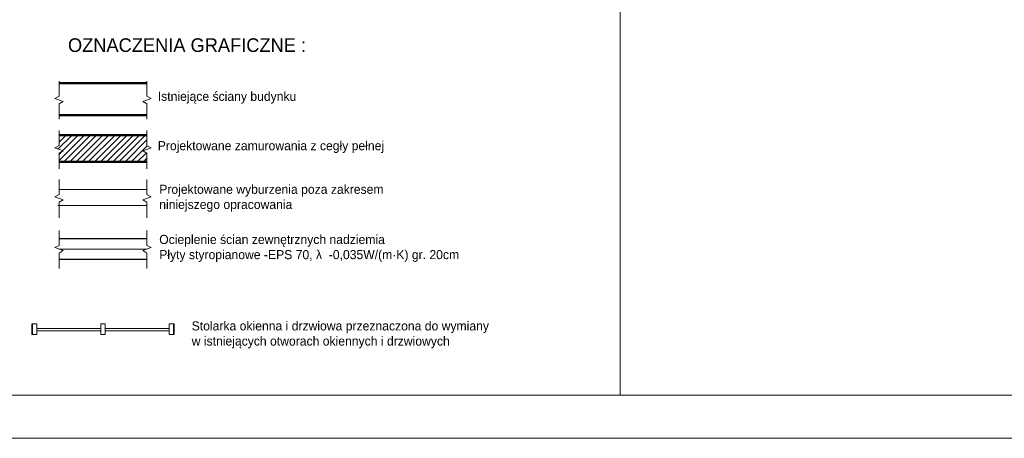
# Model space of a CAD drawing. Header units: millimetres. Extents: x -740 to 33545, y 5178 to 22494.
# Tile 60 of 250: x 10968 to 12593, y 5178 to 5869. Entities that reach past the tile are written whole.
import ezdxf

# ---------------------------------------------------------------- set-up
doc = ezdxf.new("R2010")
doc.units = ezdxf.units.MM
doc.header["$MEASUREMENT"] = 0
for name, color, linetype, lineweight in [('A_istniejÄ…ce Ĺ›ciany', 252, 'Continuous', 35), ('k_wyburzenia widoczne', 252, 'PNEUMATIC2', 18), ('l. przekrojowa', 252, 'Continuous', 30), ('l.wypeĹ‚nien', 252, 'Continuous', 5), ('l.wypeĹ‚nieĹ„', 252, 'Continuous', 5), ('linia 009', 252, 'Continuous', 9), ('linia 04', 252, 'Continuous', 50), ('linia widokowa 020', 252, 'Continuous', 20), ('Nowe_820-G Rysunki Obrazki_Nr_piĂłra__23', 252, 'Continuous', 15), ('wymiarowanie', 252, 'Continuous', 9)]:
    doc.layers.add(name, color=color, linetype=linetype, lineweight=lineweight)
doc.linetypes.add('BATTING', pattern='A,0.00254,-2.54,[134,ltypeshp.shx,S=2.54,R=0,X=-2.54,Y=0],-5.08,[134,ltypeshp.shx,S=2.54,R=180,X=2.54,Y=0],-2.54', length=10.16254)
doc.linetypes.add('PNEUMATIC2', pattern='A,0.5,-0.25,["//",Standard,S=0.2,R=0,X=-0.1,Y=-0.1],-0.25', length=1)

msp = doc.modelspace()

# ---------------------------------------------------------------- hatches: boundary and pattern name
at = {"layer": 'l.wypeĹ‚nieĹ„'}
h = msp.add_hatch(dxfattribs=at)
h.set_pattern_fill('LINE', color=256, scale=2.25, angle=45, style=0)
h.set_pattern_definition([(45, (-247771.341, 8716.753), (-5.05139407, 5.05139407), [])])
h.paths.add_polyline_path([(11184.7, 5657.49), (11177.9, 5661.04), (11177.9, 5678.24), (11032.75, 5678.24), (11032.75, 5661.04), (11025.96, 5657.49), (11039.62, 5652.44), (11032.75, 5648.51), (11032.75, 5634.14), (11177.9, 5634.14), (11177.9, 5648.51), (11171.03, 5652.44)])

# ---------------------------------------------------------------- linework, layer by layer
at = {"layer": 'A_istniejÄ…ce Ĺ›ciany'}
for points in [[(10988.47, 5349.4), (10988.47, 5367.18)], [(11222.15, 5349.4), (11222.15, 5367.18)]]:
    msp.add_lwpolyline(points, dxfattribs=at)
at = {"layer": 'k_wyburzenia widoczne', "ltscale": 20}
for p, q in [((11177.9, 5588.74), (11032.75, 5588.74)), ((11030.89, 5562.01), (11177.9, 5562.01))]:
    msp.add_line(p, q, dxfattribs=at)
at = {"layer": 'l. przekrojowa', "ltscale": 0.3}
for p, q in [((11177.87, 5507.17), (11032.75, 5507.17)), ((11177.87, 5473.42), (11032.75, 5473.42))]:
    msp.add_line(p, q, dxfattribs=at)
at = {"layer": 'l.wypeĹ‚nien', "linetype": 'BATTING', "ltscale": 0.1}
msp.add_line((11032.75, 5490.29), (11177.83, 5490.29), dxfattribs=at)
at = {"layer": 'linia 009'}
for points in [[(11032.75, 5704.35), (11032.75, 5729.97), (11039.62, 5733.9), (11025.96, 5738.95), (11032.75, 5742.5), (11032.75, 5767.38)], [(11177.9, 5704.35), (11177.9, 5729.97), (11171.03, 5733.9), (11184.7, 5738.95), (11177.9, 5742.5), (11177.9, 5767.38)], [(11032.75, 5622.89), (11032.75, 5648.51), (11039.62, 5652.44), (11025.96, 5657.49), (11032.75, 5661.04), (11032.75, 5685.92)], [(11177.9, 5622.89), (11177.9, 5648.51), (11171.03, 5652.44), (11184.7, 5657.49), (11177.9, 5661.04), (11177.9, 5685.92)], [(11032.75, 5542.07), (11032.75, 5567.7), (11039.62, 5571.62), (11025.96, 5576.67), (11032.75, 5580.23), (11032.75, 5605.1)], [(11177.9, 5542.07), (11177.9, 5567.7), (11171.03, 5571.62), (11184.7, 5576.67), (11177.9, 5580.23), (11177.9, 5605.1)], [(11032.71, 5458.21), (11032.71, 5483.84), (11039.58, 5487.76), (11025.92, 5492.81), (11032.71, 5496.37), (11032.71, 5521.24)], [(11177.87, 5458.21), (11177.87, 5483.84), (11171, 5487.76), (11184.66, 5492.81), (11177.87, 5496.37), (11177.87, 5521.24)]]:
    msp.add_lwpolyline(points, dxfattribs=at)
at = {"layer": 'linia 04', "ltscale": 0.45}
for p, q in [((11177.9, 5764.2), (11032.75, 5764.2)), ((11032.75, 5711.1), (11177.9, 5711.1)), ((11177.9, 5678.24), (11032.75, 5678.24)), ((11032.75, 5634.14), (11177.9, 5634.14))]:
    msp.add_line(p, q, dxfattribs=at)
at = {"layer": 'Nowe_820-G Rysunki Obrazki_Nr_piĂłra__23', "linetype": 'Continuous', "lineweight": 15}
for points in [[(10988.47, 5367.18), (10996.09, 5367.18)], [(10996.09, 5367.18), (10996.09, 5349.4)], [(11109.12, 5367.18), (11101.5, 5367.18)], [(11101.5, 5367.18), (11101.5, 5349.4)], [(11109.12, 5349.4), (11109.12, 5367.18)], [(11222.15, 5367.18), (11214.53, 5367.18)], [(11214.53, 5367.18), (11214.53, 5349.4)], [(10996.09, 5349.4), (10988.47, 5349.4)], [(10996.09, 5355.75), (10996.09, 5359.56)], [(11101.5, 5359.56), (10997.36, 5359.56)], [(10997.36, 5355.75), (11101.5, 5355.75)], [(11101.5, 5355.75), (11101.5, 5359.56)], [(11101.5, 5349.4), (11109.12, 5349.4)], [(11214.53, 5359.56), (11109.12, 5359.56)], [(11109.12, 5359.56), (11109.12, 5355.75)], [(11109.12, 5355.75), (11214.53, 5355.75)], [(11214.53, 5355.75), (11214.53, 5359.56)], [(11214.53, 5349.4), (11222.15, 5349.4)], [(8628.59, 5249.28), (12728.99, 5249.28)]]:
    msp.add_lwpolyline(points, dxfattribs=at)
at = {"layer": 'wymiarowanie'}
msp.add_lwpolyline([(8573.71, 8148.27), (8573.71, 5178.27), (12773.71, 5178.27), (12773.71, 8148.27), (8573.71, 8148.27)], dxfattribs=at)
at = {"layer": 'wymiarowanie', "linetype": 'Continuous', "lineweight": 15}
msp.add_lwpolyline([(11958.67, 8099.16), (11958.67, 5249.28)], dxfattribs=at)

# ---------------------------------------------------------------- texts
at = {"layer": 'linia widokowa 020', "attachment_point": 1}
for s, insert, char_height, width in [('{\\fCentury Gothic|b0|i0|c238|p34;OZNACZENIA GRAFICZNE :}', (11047.49, 5837.96), 22.5, 777.8055), ('{\\fCentury Gothic|b0|i0|c238|p34;\\C7;Istniejące ściany budynku}', (11195.7, 5749.81), 15, 806.9), ('{\\fCentury Gothic|b0|i0|c238|p34;Projektowane zamurowania z cegły pełnej}', (11195.7, 5668.35), 15, 806.9), ('{\\fCentury Gothic|b0|i0|c238|p34;Projektowane wyburzenia poza zakresem \\Pniniejszego opracowania}', (11198.09, 5596.46), 15, 806.9), ('{\\fCentury Gothic|b0|i0|c238|p34;Ocieplenie ścian zewnętrznych nadziemia\\PPłyty styropianowe -EPS 70, λ  -0,035W/(m·K) gr. 20cm     }', (11198.09, 5513.71), 15, 806.9), ('{\\fCentury Gothic|b0|i0|c238|p34;Stolarka okienna i drzwiowa przeznaczona do wymiany \\Pw istniejących otworach okiennych i drzwiowych   }', (11251.65, 5371.16), 15, 806.9)]:
    msp.add_mtext(s, dxfattribs=dict(at, insert=insert, char_height=char_height, width=width))

doc.saveas('drawing.dxf')
